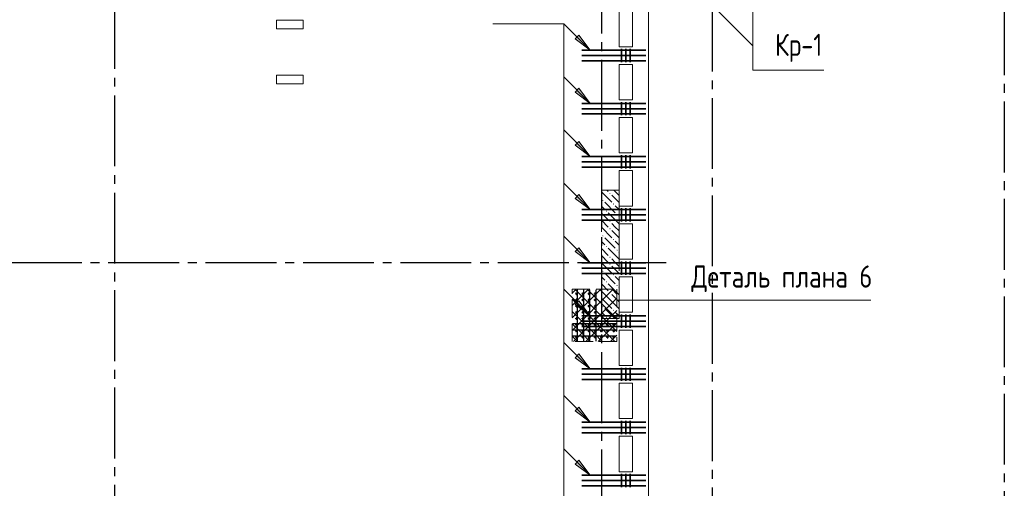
# Model space of a CAD drawing. Header units: millimetres. Extents: x 0 to 43617, y 0 to 59400.
# Tile 22 of 29: x 15254 to 26374, y 36483 to 41775. Entities that reach past the tile are written whole.
import ezdxf

# ---------------------------------------------------------------- set-up
doc = ezdxf.new("R2010")
doc.units = ezdxf.units.MM
doc.linetypes.add('______2', pattern=[270, 200, -70])
doc.linetypes.add('______5', pattern=[1100, 800, -100, 100, -100])
for name, color, linetype, lineweight in [('S1 Стержни арматуры фон', 7, 'Continuous', 25), ('Standard', 7, 'Continuous', 25), ('Вспомогательная арматура', 7, 'Continuous', 25), ('ЖБ Пилон', 180, 'Continuous', 25), ('Оси', 40, '______5', 18), ('Позиционная метка номер позиции', 7, 'Continuous', 13), ('Поперечная арматура', 7, 'Continuous', 25), ('Поперечное армирование AW фон', 7, 'Continuous', 25), ('Примечания', 7, 'Continuous', 25)]:
    doc.layers.add(name, color=color, linetype=linetype, lineweight=lineweight)
doc.layers.add('ЖБ Перекрытие верхний уровень', color=7, linetype='Continuous', lineweight=25, true_color=0xe0e0ff)
doc.styles.add('GOST 2.304-81', font='txt')

msp = doc.modelspace()

# ---------------------------------------------------------------- hatches: boundary and pattern name
at = {"layer": 'ЖБ Пилон', "linetype": 'Continuous', "lineweight": 18, "transparency": 33554687}
for points in [[(21914, 39813), (21921, 39820), (21927, 39813), (21921, 39807)], [(21834, 39733), (21841, 39740), (21847, 39733), (21841, 39727)], [(21954, 39693), (21961, 39700), (21967, 39693), (21961, 39687)], [(21874, 39613), (21881, 39620), (21887, 39613), (21881, 39607)], [(21914, 39493), (21921, 39500), (21927, 39493), (21921, 39487)], [(21994, 39573), (22001, 39580), (22007, 39573), (22001, 39567)], [(21914, 39413), (21921, 39420), (21927, 39413), (21921, 39407)], [(21834, 39333), (21841, 39340), (21847, 39333), (21841, 39327)], [(21954, 39293), (21961, 39300), (21967, 39293), (21961, 39287)], [(21874, 39213), (21881, 39220), (21887, 39213), (21881, 39207)], [(21994, 39173), (22001, 39180), (22007, 39173), (22001, 39167)], [(21914, 39093), (21921, 39100), (21927, 39093), (21921, 39087)], [(21834, 38933), (21841, 38940), (21847, 38933), (21841, 38927)], [(21914, 39013), (21921, 39020), (21927, 39013), (21921, 39007)], [(21874, 38813), (21881, 38820), (21887, 38813), (21881, 38807)], [(21954, 38893), (21961, 38900), (21967, 38893), (21961, 38887)], [(21914, 38693), (21921, 38700), (21927, 38693), (21921, 38687)], [(21994, 38773), (22001, 38780), (22007, 38773), (22001, 38767)], [(21914, 38613), (21921, 38620), (21927, 38613), (21921, 38607)], [(21834, 38533), (21841, 38540), (21847, 38533), (21841, 38527)], [(21954, 38493), (21961, 38500), (21967, 38493), (21961, 38487)], [(21874, 38413), (21881, 38420), (21887, 38413), (21881, 38407)]]:
    msp.add_hatch(color=7, dxfattribs=at).paths.add_polyline_path(points, flags=16)
at = {"layer": 'Позиционная метка номер позиции', "linetype": 'Continuous', "lineweight": 13, "transparency": 33554687}
for points in [[(21570, 41600), (21698, 41430), (21528, 41557)], [(21570, 41000), (21698, 40830), (21528, 40957)], [(21570, 40400), (21698, 40230), (21528, 40357)], [(21570, 39800), (21698, 39630), (21528, 39757)], [(21570, 39200), (21698, 39030), (21528, 39157)], [(21570, 38600), (21698, 38430), (21528, 38557)], [(21570, 38000), (21698, 37830), (21528, 37957)], [(21570, 37400), (21698, 37230), (21528, 37357)], [(21570, 36800), (21698, 36630), (21528, 36757)]]:
    msp.add_hatch(color=7, dxfattribs=at).paths.add_polyline_path(points, flags=16)

# ---------------------------------------------------------------- linework, layer by layer
at = {"layer": 'S1 Стержни арматуры фон', "color": 7, "linetype": 'Continuous', "lineweight": 35, "transparency": 33554687}
for p, q in [((22324, 41430), (21604, 41430)), ((22324, 41370), (21604, 41370)), ((22324, 41310), (21604, 41310)), ((22324, 40830), (21604, 40830)), ((22324, 40770), (21604, 40770)), ((22324, 40710), (21604, 40710)), ((22324, 40230), (21604, 40230)), ((22324, 40170), (21604, 40170)), ((22324, 40110), (21604, 40110)), ((22324, 39630), (21604, 39630)), ((22324, 39570), (21604, 39570)), ((22324, 39510), (21604, 39510)), ((22324, 39030), (21604, 39030)), ((22324, 38970), (21604, 38970)), ((22324, 38910), (21604, 38910)), ((22324, 38430), (21604, 38430)), ((22324, 38370), (21604, 38370)), ((22324, 38310), (21604, 38310)), ((22324, 37830), (21604, 37830)), ((22324, 37770), (21604, 37770)), ((22324, 37710), (21604, 37710)), ((22324, 37230), (21604, 37230)), ((22324, 37170), (21604, 37170)), ((22324, 37110), (21604, 37110)), ((22324, 36630), (21604, 36630)), ((22324, 36570), (21604, 36570)), ((22324, 36510), (21604, 36510))]:
    msp.add_line(p, q, dxfattribs=at)
at = {"layer": 'Вспомогательная арматура', "color": 7, "linetype": 'Continuous', "lineweight": 25, "transparency": 33554687}
for p, q in [((21554, 38145), (21554, 38725)), ((21624, 38145), (21624, 38725)), ((21694, 38145), (21694, 38725)), ((21764, 38145), (21764, 38725)), ((21994, 38340), (21499, 38340)), ((21994, 38270), (21499, 38270)), ((21994, 38200), (21499, 38200))]:
    msp.add_line(p, q, dxfattribs=at)
at = {"layer": 'ЖБ Перекрытие верхний уровень', "color": 7, "linetype": 'Continuous', "lineweight": 18, "transparency": 33554687}
for p, q in [((22024, 41470), (22024, 41910)), ((22174, 41910), (22174, 41470)), ((22354, 32653), (22354, 41910)), ((18454, 41770), (18154, 41770)), ((18154, 41770), (18154, 41670)), ((18454, 41670), (18454, 41770)), ((18154, 41670), (18454, 41670)), ((22174, 41470), (22024, 41470)), ((22024, 40870), (22024, 41270)), ((22024, 41270), (22174, 41270)), ((22174, 41270), (22174, 40870)), ((18454, 41150), (18154, 41150)), ((18154, 41150), (18154, 41050)), ((18454, 41050), (18454, 41150)), ((18154, 41050), (18454, 41050)), ((22174, 40870), (22024, 40870)), ((22024, 40270), (22024, 40670)), ((22024, 40670), (22174, 40670)), ((22174, 40670), (22174, 40270)), ((22174, 40270), (22024, 40270)), ((22024, 39670), (22024, 40070)), ((22024, 40070), (22174, 40070)), ((22174, 40070), (22174, 39670)), ((22174, 39670), (22024, 39670)), ((22024, 39470), (22174, 39470)), ((22024, 39070), (22024, 39470)), ((22174, 39470), (22174, 39070)), ((22174, 39070), (22024, 39070)), ((22024, 38470), (22024, 38870)), ((22024, 38870), (22174, 38870)), ((22174, 38870), (22174, 38470)), ((22174, 38470), (22024, 38470)), ((22024, 37870), (22024, 38270)), ((22024, 38270), (22174, 38270)), ((22174, 38270), (22174, 37870)), ((22174, 37870), (22024, 37870)), ((22024, 37270), (22024, 37670)), ((22024, 37670), (22174, 37670)), ((22174, 37670), (22174, 37270)), ((22174, 37270), (22024, 37270)), ((22024, 36670), (22024, 37070)), ((22024, 37070), (22174, 37070)), ((22174, 37070), (22174, 36670)), ((22174, 36670), (22024, 36670))]:
    msp.add_line(p, q, dxfattribs=at)
at = {"layer": 'ЖБ Пилон', "color": 253, "linetype": '______2', "lineweight": 13, "true_color": 0xa0a0a0, "transparency": 33554687}
for p, q in [((21824, 39850), (21824, 38400)), ((22024, 39850), (21824, 39850)), ((22024, 38400), (22024, 39850)), ((21824, 38400), (22024, 38400))]:
    msp.add_line(p, q, dxfattribs=at)
at = {"layer": 'ЖБ Пилон', "color": 9, "linetype": 'Continuous', "lineweight": 18, "true_color": 0xc7c7c7, "transparency": 33554687}
for p, q in [((21824, 39830), (21941, 39713)), ((21884, 39850), (21901, 39833)), ((21981, 39833), (21964, 39850)), ((22021, 39793), (21981, 39833)), ((21861, 39713), (21981, 39593)), ((21941, 39793), (22024, 39710)), ((21861, 39633), (21824, 39670)), ((21824, 39590), (21901, 39513)), ((21901, 39593), (22021, 39473)), ((21981, 39673), (22024, 39630)), ((21824, 39510), (21901, 39433)), ((22024, 39550), (22021, 39553)), ((21824, 39430), (21941, 39313)), ((21981, 39433), (21941, 39473)), ((21941, 39393), (22024, 39310)), ((22021, 39393), (21981, 39433)), ((21861, 39233), (21824, 39270)), ((21861, 39313), (21981, 39193)), ((21981, 39273), (22024, 39230)), ((21824, 39190), (21901, 39113)), ((21901, 39193), (22021, 39073)), ((22024, 39150), (22021, 39153)), ((21824, 39110), (21901, 39033)), ((21981, 39033), (21941, 39073)), ((22021, 38993), (21981, 39033)), ((21824, 39030), (21941, 38913)), ((21941, 38993), (22024, 38910)), ((21861, 38833), (21824, 38870)), ((21861, 38913), (21981, 38793)), ((21981, 38873), (22024, 38830)), ((21824, 38790), (21901, 38713)), ((21824, 38710), (21901, 38633)), ((21901, 38793), (22021, 38673)), ((22024, 38750), (22021, 38753)), ((21824, 38630), (21941, 38513)), ((21981, 38633), (21941, 38673)), ((21941, 38593), (22024, 38510)), ((22021, 38593), (21981, 38633)), ((21861, 38513), (21974, 38400)), ((21861, 38433), (21824, 38470)), ((21981, 38473), (22024, 38430))]:
    msp.add_line(p, q, dxfattribs=at)
at = {"layer": 'Оси', "color": 8, "linetype": '______5', "lineweight": -3, "transparency": 33554687}
for p, q in [((21824, 57820), (21824, 7100)), ((16324, 57420), (16324, 7100)), ((23074, 50790), (23074, 7100)), ((26374, 50750), (26374, 7100)), ((22554, 39030), (4600, 39030))]:
    msp.add_line(p, q, dxfattribs=at)
at = {"layer": 'Позиционная метка номер позиции', "color": 7, "linetype": 'Continuous', "lineweight": 13, "transparency": 33554687}
for p, q in [((23035, 41980), (23535, 41480)), ((21698, 41430), (21398, 41730)), ((21528, 41557), (21570, 41600)), ((21549, 41579), (21539, 41589)), ((21570, 41600), (21698, 41430)), ((21698, 41430), (21528, 41557)), ((21698, 41430), (21698, 41430)), ((21698, 41430), (21698, 41430)), ((21698, 41430), (21698, 41430)), ((21698, 40830), (21398, 41130)), ((21528, 40957), (21570, 41000)), ((21698, 40830), (21528, 40957)), ((21549, 40979), (21539, 40989)), ((21570, 41000), (21698, 40830)), ((21698, 40830), (21698, 40830)), ((21698, 40830), (21698, 40830)), ((21698, 40830), (21698, 40830)), ((21698, 40230), (21398, 40530)), ((21528, 40357), (21570, 40400)), ((21549, 40379), (21539, 40389)), ((21570, 40400), (21698, 40230)), ((21698, 40230), (21528, 40357)), ((21698, 40230), (21698, 40230)), ((21698, 40230), (21698, 40230)), ((21698, 40230), (21698, 40230)), ((21698, 39630), (21398, 39930)), ((21528, 39757), (21570, 39800)), ((21698, 39630), (21528, 39757)), ((21549, 39779), (21539, 39789)), ((21570, 39800), (21698, 39630)), ((21698, 39630), (21698, 39630)), ((21698, 39630), (21698, 39630)), ((21698, 39630), (21698, 39630)), ((21698, 39030), (21398, 39330)), ((21528, 39157), (21570, 39200)), ((21698, 39030), (21528, 39157)), ((21549, 39179), (21539, 39189)), ((21570, 39200), (21698, 39030)), ((21698, 39030), (21698, 39030)), ((21698, 39030), (21698, 39030)), ((21698, 39030), (21698, 39030)), ((21698, 38430), (21398, 38730)), ((21528, 38557), (21570, 38600)), ((21549, 38579), (21539, 38589)), ((21570, 38600), (21698, 38430)), ((21698, 38430), (21528, 38557)), ((21698, 38430), (21698, 38430)), ((21698, 38430), (21698, 38430)), ((21698, 38430), (21698, 38430)), ((21698, 37830), (21398, 38130)), ((21528, 37957), (21570, 38000)), ((21698, 37830), (21528, 37957)), ((21549, 37979), (21539, 37989)), ((21570, 38000), (21698, 37830)), ((21698, 37830), (21698, 37830)), ((21698, 37830), (21698, 37830)), ((21698, 37830), (21698, 37830)), ((21698, 37230), (21398, 37530)), ((21528, 37357), (21570, 37400)), ((21549, 37379), (21539, 37389)), ((21570, 37400), (21698, 37230)), ((21698, 37230), (21528, 37357)), ((21698, 37230), (21698, 37230)), ((21698, 37230), (21698, 37230)), ((21698, 37230), (21698, 37230)), ((21698, 36630), (21398, 36930)), ((21528, 36757), (21570, 36800)), ((21698, 36630), (21528, 36757)), ((21549, 36779), (21539, 36789)), ((21570, 36800), (21698, 36630)), ((21698, 36630), (21698, 36630)), ((21698, 36630), (21698, 36630)), ((21698, 36630), (21698, 36630))]:
    msp.add_line(p, q, dxfattribs=at)
for points in [[(23035, 50430), (23535, 49930), (23535, 41206), (24335, 41206)], [(21698, 33030), (21398, 33330), (21398, 41730), (20598, 41730)], [(22440, 31630), (21940, 31630), (21398, 32172), (21398, 41730), (20598, 41730)]]:
    msp.add_lwpolyline(points, dxfattribs=at)
at = {"layer": 'Поперечная арматура', "color": 7, "linetype": 'Continuous', "lineweight": 50, "transparency": 33554687}
for centre in [(21544, 38680), (21544, 38610), (21614, 38680), (21614, 38610), (21684, 38680), (21684, 38610), (21754, 38680), (21754, 38610), (21544, 38540), (21614, 38540), (21684, 38540), (21754, 38540), (21544, 38470), (21544, 38400), (21614, 38470), (21614, 38400), (21684, 38470), (21684, 38400), (21754, 38470), (21754, 38400), (21544, 38330), (21544, 38260), (21614, 38330), (21614, 38260), (21684, 38330), (21684, 38260), (21754, 38330), (21754, 38260), (21824, 38330), (21824, 38260), (21894, 38330), (21894, 38260), (21964, 38330), (21964, 38260), (21544, 38190), (21614, 38190), (21684, 38190), (21754, 38190), (21824, 38190), (21894, 38190), (21964, 38190)]:
    msp.add_circle(centre, 5, dxfattribs=at)
at = {"layer": 'Поперечное армирование AW фон', "color": 7, "linetype": 'Continuous', "lineweight": 35, "transparency": 33554687}
for p, q in [((22049, 41445), (22049, 41295)), ((22099, 41445), (22099, 41295)), ((22149, 41445), (22149, 41295)), ((22049, 40845), (22049, 40695)), ((22099, 40845), (22099, 40695)), ((22149, 40845), (22149, 40695)), ((22049, 40245), (22049, 40095)), ((22099, 40245), (22099, 40095)), ((22149, 40245), (22149, 40095)), ((22049, 39645), (22049, 39495)), ((22099, 39645), (22099, 39495)), ((22149, 39645), (22149, 39495)), ((22049, 39045), (22049, 38895)), ((22099, 39045), (22099, 38895)), ((22149, 39045), (22149, 38895)), ((22049, 38445), (22049, 38295)), ((22099, 38445), (22099, 38295)), ((22149, 38445), (22149, 38295)), ((22049, 37845), (22049, 37695)), ((22099, 37845), (22099, 37695)), ((22149, 37845), (22149, 37695)), ((22049, 37245), (22049, 37095)), ((22099, 37245), (22099, 37095)), ((22149, 37245), (22149, 37095)), ((22049, 36645), (22049, 36495)), ((22099, 36645), (22099, 36495)), ((22149, 36645), (22149, 36495))]:
    msp.add_line(p, q, dxfattribs=at)
at = {"layer": 'Примечания', "color": 252, "linetype": 'Continuous', "lineweight": 13, "true_color": 0x8f8f8f, "transparency": 33554687}
for p, q in [((21494, 38686), (21538, 38730)), ((21494, 38546), (21678, 38730)), ((21494, 38406), (21818, 38730)), ((21494, 38266), (21958, 38730)), ((21524, 38730), (21999, 38255)), ((21664, 38730), (21999, 38395)), ((21804, 38730), (21999, 38535)), ((21944, 38730), (21999, 38675)), ((21494, 38620), (21881, 38233)), ((21601, 38233), (21999, 38631)), ((21494, 38480), (21741, 38233)), ((21741, 38233), (21999, 38491)), ((21494, 38340), (21601, 38233)), ((21881, 38233), (21999, 38351)), ((21494, 38200), (21554, 38140)), ((21508, 38140), (21601, 38233)), ((21601, 38233), (21694, 38140)), ((21648, 38140), (21741, 38233)), ((21741, 38233), (21834, 38140)), ((21788, 38140), (21881, 38233)), ((21881, 38233), (21974, 38140)), ((21928, 38140), (21999, 38211))]:
    msp.add_line(p, q, dxfattribs=at)
at = {"layer": 'Примечания', "color": 7, "linetype": '______2', "lineweight": 13, "transparency": 33554687}
for p, q in [((21494, 38140), (21494, 38730)), ((21494, 38730), (21999, 38730)), ((21999, 38730), (21999, 38140)), ((21999, 38140), (21494, 38140))]:
    msp.add_line(p, q, dxfattribs=at)
at = {"layer": 'Примечания', "color": 7, "linetype": 'Continuous', "lineweight": 13, "transparency": 33554687}
msp.add_line((24865, 38606), (21999, 38606), dxfattribs=at)

# ---------------------------------------------------------------- texts
at = {"layer": 'Standard', "color": 7, "linetype": 'Continuous', "lineweight": 25, "transparency": 33554687, "insert": (23785, 41298), "char_height": 250, "width": 675.67, "attachment_point": 7, "style": 'GOST 2.304-81'}
msp.add_mtext('Кр-1', dxfattribs=at)
at = {"layer": 'Примечания', "color": 7, "linetype": 'Continuous', "lineweight": 25, "transparency": 33554687, "insert": (22840, 38698), "char_height": 250, "width": 2150.15, "attachment_point": 7, "style": 'GOST 2.304-81'}
msp.add_mtext('Деталь\\~плана\\~6', dxfattribs=at)

doc.saveas('drawing.dxf')
